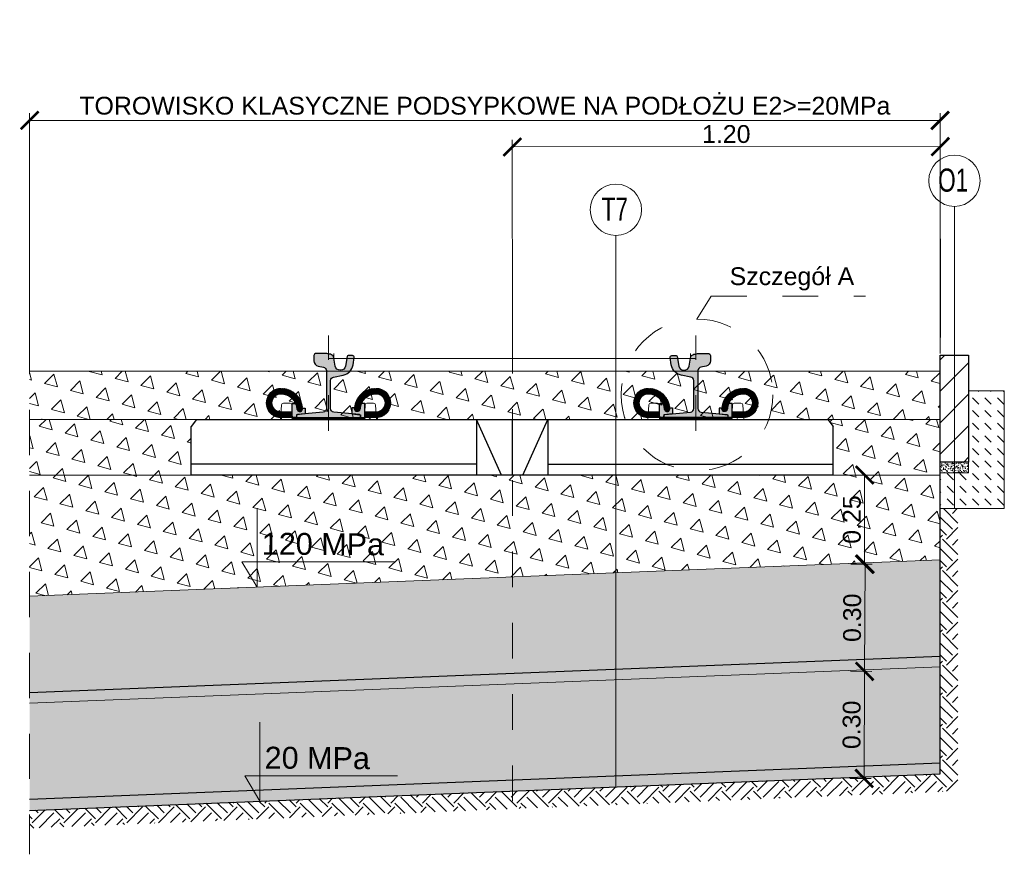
# Model space of a CAD drawing. Header units: feet. Extents: x 211.3 to 241.6, y -209.3 to -192.7.
# Tile 14 of 15: x 235.8 to 238.5, y -201.5 to -199.1. Entities that reach past the tile are written whole.
import ezdxf
from ezdxf.enums import TextEntityAlignment as Align

# ---------------------------------------------------------------- set-up
doc = ezdxf.new("R2010")
doc.units = ezdxf.units.FT
doc.header["$MEASUREMENT"] = 0
doc.header["$PDMODE"] = 34
for name, pattern in [('DASHDOT2', [12.7, 6.35, -3.175, 0, -3.175]), ('DASHED', [19.05, 12.7, -6.350000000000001]), ('DASHED2', [0.375, 0.25, -0.125])]:
    doc.linetypes.add(name, pattern=pattern)
for name, color, linetype, lineweight in [('BETON kresk', 8, 'Continuous', 9), ('Georuszt_typ1', 210, 'FENCELINE2', 30), ('Georuszt_typ3', 242, 'FENCELINE2', 30), ('Geowłóknina', 160, 'Continuous', 30), ('M_PRZERYWANE', 1, 'DASHED', 20), ('Miesz_niezw', 251, 'Continuous', 9), ('Mieszanka_niezw_0_315', 44, 'Continuous', 15), ('Opis', 7, 'Continuous', 15), ('Opis (wydruk czarny)', 7, 'Continuous', 15), ('Osie', 1, 'DASHDOT2', 13), ('oś-szyny', 1, 'DASHDOT2', 0), ('Podkład', 7, 'Continuous', 30), ('Podlew ciągły z poliuretanu', 1, 'Continuous', 9), ('Podsypka cementowo-piaskowa', 251, 'Continuous', 15), ('Podłoże gruntowe', 7, 'Continuous', 13), ('Sb3', 7, 'Continuous', 15), ('sb4', 7, 'Continuous', 15), ('Wymiar', 7, 'Continuous', 15)]:
    doc.layers.add(name, color=color, linetype=linetype, lineweight=lineweight)
for name, color, linetype in [('beton obram', 7, 'Continuous'), ('Podkadka sprężysta', 1, 'Continuous'), ('Szyna', 7, 'Continuous')]:
    doc.layers.add(name, color=color, linetype=linetype)
doc.layers.add('brudnopis', color=50, linetype='Continuous', lineweight=30, plot=False)
doc.styles.add('opis', font='arial.ttf', dxfattribs={"height": 0.05})
doc.styles.add('Opis_1_25', font='arial.ttf', dxfattribs={"height": 0.05})
doc.styles.add('Romans', font='romans.shx', dxfattribs={"width": 0.7})
doc.linetypes.add('FENCELINE2', pattern='A,0.25,-0.1,[132,ltypeshp.shx,S=0.1,R=0,X=-0.1,Y=0],-0.1,1', length=1.45)
doc.dimstyles.new('1_25_DK$0', dxfattribs={"dimtxt": 0.05, "dimasz": 0.05, "dimexe": 0.02, "dimexo": 0.05, "dimgap": 0.01, "dimtad": 1, "dimdec": 3, "dimzin": 3, "dimdsep": 46, "dimtxsty": 'Opis_1_25', "dimblk": 'ARCHTICK', "dimcen": 0.05, "dimclrd": 256, "dimclre": 256, "dimazin": 3, "dimtfac": 1, "dimtdec": 3, "dimtofl": 0, "dimtmove": 0, "dimatfit": 3, "dimldrblk": 'ARCHTICK', "dimfxl": 1, "dimfrac": 2, "dimtolj": 1, "dimtzin": 3, "dimlwd": -1, "dimlwe": -1, "dimarcsym": 0})
pattern_1 = [(105, (14.44328164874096, 0), (-0.07244443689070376, 0.01941142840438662), [0.03750000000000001, -0.03750000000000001]), (165, (14.44328164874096, 0), (-0.05303300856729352, -0.05303300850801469), [0.03750000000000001, -0.03750000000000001]), (45, (14.40705943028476, 0.009705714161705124), (-0.01941142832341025, 0.07244443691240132), [0.03750000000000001, -0.03750000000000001])]
pattern_2 = [(49.99999999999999, (0, 0), (0.07172601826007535, -0.006275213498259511), [0.0075, -0.0825]), (355, (0, 0), (-0.0138751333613, 0.07521921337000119), [0.006, -0.066]), (100.45144446, (0.0059771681, -0.0005229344), (0.0578508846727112, 0.06894399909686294), [0.006374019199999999, -0.07011421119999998]), (46.18420000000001, (0, 0.02), (0.1067241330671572, -0.01655192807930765), [0.01125, -0.12375]), (96.63563549, (0.0088936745, 0.0186206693), (0.09346619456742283, 0.09741186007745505), [0.0095610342, -0.105171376]), (351.1841639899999, (0, 0.02), (0.09346619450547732, 0.09741186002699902), [0.009000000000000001, -0.0990000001]), (21, (0.01, 0.015), (0.05969070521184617, -0.04026188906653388), [0.0075, -0.0825]), (326.0000000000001, (0.01, 0.015), (0.02433153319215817, 0.0725150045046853), [0.006, -0.066]), (71.45144474, (0.0149742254, 0.0116448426), (0.08402223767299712, 0.03225311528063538), [0.006374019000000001, -0.0701142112]), (37.50000000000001, (0, 0), (0.001215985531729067, 0.03328938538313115), [0, -0.0652, 0, -0.067, 0, -0.06625]), (7.499999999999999, (0, 0), (0.02630695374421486, 0.03944117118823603), [0, -0.0382, 0, -0.0637, 0, -0.02525]), (327.5, (-0.0223, 0), (0.0533822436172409, -0.002255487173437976), [0, -0.025, 0, -0.078, 0, -0.1035]), (317.5, (-0.0323, 0), (0.05831861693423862, 0.01001049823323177), [0, -0.0325, 0, -0.0518, 0, -0.0735])]

# ---------------------------------------------------------------- blocks, each defined once
blk = doc.blocks.new('_ArchTick')
at = {"color": 0, "linetype": 'ByBlock', "lineweight": 0, "const_width": 0.15}
blk.add_lwpolyline([(-0.5, -0.5), (0.5, 0.5)], dxfattribs=at)
blk = doc.blocks.new('*D45')
at = {"layer": 'DEFPOINTS', "color": 0, "transparency": 16777216}
for p in [(238.3685717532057, -199.4071467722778), (235.8153175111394, -200.1108375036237), (238.3685717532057, -200.1108375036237)]:
    blk.add_point(p, dxfattribs=at)
at = {"layer": 'Wymiar', "transparency": 16777216}
for p, q in [((235.8153175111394, -200.0608375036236), (235.8153175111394, -199.3871467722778)), ((238.3685717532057, -200.0608375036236), (238.3685717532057, -199.3871467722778)), ((235.8153175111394, -199.4071467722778), (238.3685717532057, -199.4071467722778))]:
    blk.add_line(p, q, dxfattribs=at)
at = {"layer": 'Wymiar', "transparency": 16777216, "xscale": 0.05, "yscale": 0.05, "zscale": 0.05, "rotation": 180}
blk.add_blockref('_ArchTick', (235.8153175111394, -199.4071467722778), dxfattribs=at)
at = {"layer": 'Wymiar', "transparency": 16777216, "xscale": 0.05, "yscale": 0.05, "zscale": 0.05}
blk.add_blockref('_ArchTick', (238.3685717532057, -199.4071467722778), dxfattribs=at)
at = {"layer": 'Wymiar', "color": 0, "transparency": 16777216, "insert": (237.0919446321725, -199.3663657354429), "char_height": 0.05, "attachment_point": 5, "style": 'Opis_1_25'}
blk.add_mtext('\\A1;TOROWISKO KLASYCZNE PODSYPKOWE NA PODŁOŻU E2>=20MPa', dxfattribs=at)
blk = doc.blocks.new('*D46')
at = {"layer": 'DEFPOINTS', "color": 0, "transparency": 16777216}
for p in [(238.3689890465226, -199.4808866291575), (237.1694765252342, -200.0669116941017), (238.3694765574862, -200.0659117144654)]:
    blk.add_point(p, dxfattribs=at)
at = {"layer": 'Wymiar', "transparency": 16777216}
for p, q in [((237.1694348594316, -200.0169117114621), (237.1689723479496, -199.461886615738)), ((238.3694348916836, -200.0159117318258), (238.3689723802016, -199.4608866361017)), ((237.1689890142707, -199.4818866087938), (238.3689890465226, -199.4808866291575))]:
    blk.add_line(p, q, dxfattribs=at)
at = {"layer": 'Wymiar', "transparency": 16777216, "xscale": 0.05, "yscale": 0.05, "zscale": 0.05}
for p, rotation in [((237.1689890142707, -199.4818866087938), 180.0477454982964), ((238.3689890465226, -199.4808866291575), 0.04774549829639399)]:
    blk.add_blockref('_ArchTick', p, dxfattribs=dict(at, rotation=rotation))
at = {"layer": 'Wymiar', "color": 0, "transparency": 16777216, "insert": (237.7689594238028, -199.4458579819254), "char_height": 0.05, "attachment_point": 5, "rotation": 0.047745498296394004, "style": 'Opis_1_25'}
blk.add_mtext('\\A1;1.20', dxfattribs=at)
blk = doc.blocks.new('PS-60R2-SB4-1800')
h = blk.add_hatch(color=251)
edge = h.paths.add_edge_path()
edge.add_arc((-64.85020978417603, 18.20540894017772), 4.499999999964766, 4.328325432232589, 24.187061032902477, ccw=False)
edge.add_arc((-59.5653256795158, 18.60540894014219), 0.8000000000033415, 184.3283254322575, 364.3283254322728)
edge.add_arc((-64.85020978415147, 18.2054089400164), 6.099999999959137, 4.328325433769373, 5.518464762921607)
edge.add_line((-58.77848170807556, 18.79202480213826), (-58.02596563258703, 18.79189964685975))
edge.add_line((-58.02596563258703, 18.79189964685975), (-58.01851709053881, 17.15335696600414))
edge.add_line((-58.01851709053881, 17.15335696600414), (-60.51127112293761, 16.90517299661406))
edge.add_line((-60.51127112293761, 16.90517299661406), (-60.51143550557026, 16.10521954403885))
edge.add_line((-60.51143550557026, 16.10521954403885), (-61.65020978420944, 16.1054089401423))
edge.add_line((-61.65020978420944, 16.1054089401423), (-61.70545377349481, 17.70880618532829))
edge.add_line((-61.70545377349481, 17.70880618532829), (-61.70506451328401, 20.04929525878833))
edge.add_line((-61.70506451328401, 20.04929525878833), (-60.74525279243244, 20.04913562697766))
h = blk.add_hatch(color=251)
edge = h.paths.add_edge_path()
edge.add_arc((-38.14976804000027, 18.20942884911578), 4.499999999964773, 155.8129389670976, 175.6716745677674)
edge.add_arc((-43.43465214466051, 18.60942884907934), 0.8000000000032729, 175.6716745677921, 355.6716745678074, ccw=False)
edge.add_arc((-38.14976804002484, 18.20942884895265), 6.099999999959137, 174.4815352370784, 175.6716745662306, ccw=False)
edge.add_line((-44.22149611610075, 18.7960447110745), (-44.97401219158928, 18.79591955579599))
edge.add_line((-44.97401219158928, 18.79591955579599), (-44.9814607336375, 17.15737687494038))
edge.add_line((-44.9814607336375, 17.15737687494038), (-42.4887067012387, 16.90919290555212))
edge.add_line((-42.4887067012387, 16.90919290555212), (-42.48854231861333, 16.10923945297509))
edge.add_line((-42.48854231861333, 16.10923945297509), (-41.34976803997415, 16.10942884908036))
edge.add_line((-41.34976803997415, 16.10942884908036), (-41.29452405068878, 17.71282609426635))
edge.add_line((-41.29452405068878, 17.71282609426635), (-41.2949133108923, 20.0533151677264))
edge.add_line((-41.2949133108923, 20.0533151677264), (-42.25472503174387, 20.05315553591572))
h = blk.add_hatch(color=251)
edge = h.paths.add_edge_path()
edge.add_arc((38.14985109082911, 18.20942884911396), 4.499999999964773, 4.328325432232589, 24.18706103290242, ccw=False)
edge.add_arc((43.43473519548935, 18.60942884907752), 0.8000000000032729, 184.3283254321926, 364.3283254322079)
edge.add_arc((38.14985109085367, 18.20942884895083), 6.099999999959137, 4.328325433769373, 5.518464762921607)
edge.add_line((44.22157916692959, 18.79604471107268), (44.97409524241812, 18.79591955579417))
edge.add_line((44.97409524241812, 18.79591955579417), (44.98154378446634, 17.15737687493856))
edge.add_line((44.98154378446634, 17.15737687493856), (42.48878975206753, 16.9091929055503))
edge.add_line((42.48878975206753, 16.9091929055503), (42.48862536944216, 16.10923945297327))
edge.add_line((42.48862536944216, 16.10923945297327), (41.34985109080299, 16.10942884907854))
edge.add_line((41.34985109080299, 16.10942884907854), (41.29460710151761, 17.71282609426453))
edge.add_line((41.29460710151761, 17.71282609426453), (41.29499636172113, 20.05331516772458))
edge.add_line((41.29499636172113, 20.05331516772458), (42.25480808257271, 20.0531555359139))
h = blk.add_hatch(color=251)
edge = h.paths.add_edge_path()
edge.add_arc((64.85029283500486, 18.2054089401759), 4.499999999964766, 155.8129389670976, 175.6716745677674)
edge.add_arc((59.56540873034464, 18.60540894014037), 0.8000000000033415, 175.6716745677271, 355.67167456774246, ccw=False)
edge.add_arc((64.85029283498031, 18.20540894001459), 6.099999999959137, 174.4815352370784, 175.6716745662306, ccw=False)
edge.add_line((58.77856475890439, 18.79202480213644), (58.02604868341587, 18.79189964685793))
edge.add_line((58.02604868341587, 18.79189964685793), (58.01860014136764, 17.15335696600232))
edge.add_line((58.01860014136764, 17.15335696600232), (60.51135417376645, 16.90517299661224))
edge.add_line((60.51135417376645, 16.90517299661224), (60.5115185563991, 16.10521954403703))
edge.add_line((60.5115185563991, 16.10521954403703), (61.65029283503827, 16.10540894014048))
edge.add_line((61.65029283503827, 16.10540894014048), (61.70553682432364, 17.70880618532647))
edge.add_line((61.70553682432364, 17.70880618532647), (61.70514756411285, 20.04929525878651))
edge.add_line((61.70514756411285, 20.04929525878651), (60.74533584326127, 20.04913562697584))
at = {"layer": 'Podkadka sprężysta'}
h = blk.add_hatch(dxfattribs=at)
h.set_pattern_fill('ANSI37', color=256, angle=0.009529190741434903, style=0)
h.set_pattern_definition([(45.00952919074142, (-51.49991694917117, 15.60774071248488), (-0.08840304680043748, 0.08837364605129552), []), (135.0095291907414, (-51.49991694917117, 15.60774071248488), (-0.08837364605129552, -0.08840304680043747), [])])
h.paths.add_polyline_path([(-61.63283859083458, 15.60605544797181), (-61.65020978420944, 16.1054089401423), (-41.34976803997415, 16.10942884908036), (-41.36699530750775, 15.60942597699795)])
h = blk.add_hatch(dxfattribs=at)
h.set_pattern_fill('ANSI37', color=256, scale=100, style=0)
h.set_pattern_definition([(134.9904708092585, (51.5, 15.60774071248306), (0.08840304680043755, 0.08837364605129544), []), (44.99047080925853, (51.5, 15.60774071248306), (0.08837364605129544, -0.08840304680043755), [])])
h.paths.add_polyline_path([(61.63292164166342, 15.60605544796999), (61.65029283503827, 16.10540894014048), (41.34985109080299, 16.10942884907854), (41.36707835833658, 15.60942597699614)])
at = {"layer": 'sb4'}
h = blk.add_hatch(dxfattribs=at)
h.set_pattern_fill('ANSI31', color=256, angle=0.009529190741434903, style=0)
h.set_pattern_definition([(134.9904708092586, (-92.79758262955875, -4.70838610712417), (0.08840304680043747, 0.08837364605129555), [])])
edge = h.paths.add_edge_path()
edge.add_line((-61.65020978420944, 16.1054089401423), (-64.85020978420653, 16.1054089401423))
edge.add_arc((-64.8502097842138, 20.20540894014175), 4.099999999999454, 90.00000000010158, 270.00000000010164, ccw=False)
edge.add_arc((-64.85020978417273, 18.20540894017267), 6.099999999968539, 4.328325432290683, 90.00000000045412, ccw=False)
edge.add_arc((-59.5653256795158, 18.60540894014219), 0.8000000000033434, -175.67167456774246, 4.328325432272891, ccw=False)
edge.add_arc((-64.85020978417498, 18.20540894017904), 4.499999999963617, 4.328325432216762, 90.00000000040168)
edge.add_arc((-64.85020978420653, 20.20540894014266), 2.5, 90, 270)
edge.add_line((-64.85020978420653, 17.70540894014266), (-61.70580229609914, 17.70347502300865))
edge.add_line((-61.70580229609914, 17.70347502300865), (-61.65020978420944, 16.1054089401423))
h = blk.add_hatch(dxfattribs=at)
h.set_pattern_fill('ANSI31', color=256, angle=0.009529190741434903, style=0)
h.set_pattern_definition([(45.00952919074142, (-10.20239519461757, -4.704366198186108), (-0.08840304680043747, 0.08837364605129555), [])])
edge = h.paths.add_edge_path()
edge.add_line((-41.34976803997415, 16.10942884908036), (-38.14976803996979, 16.10942884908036))
edge.add_arc((-38.14976803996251, 20.2094288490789), 4.099999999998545, 269.9999999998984, 449.9999999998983)
edge.add_arc((-38.14976804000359, 18.20942884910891), 6.099999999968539, 89.99999999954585, 175.6716745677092)
edge.add_arc((-43.43465214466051, 18.60942884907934), 0.8000000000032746, 175.6716745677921, 355.6716745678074)
edge.add_arc((-38.14976804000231, 18.20942884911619), 4.499999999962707, 89.9999999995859, 175.6716745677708, ccw=False)
edge.add_arc((-38.14976803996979, 20.2094288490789), 2.5, -90, 90, ccw=False)
edge.add_line((-38.14976803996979, 17.7094288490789), (-41.29470646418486, 17.70753173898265))
edge.add_line((-41.29470646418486, 17.70753173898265), (-41.34976803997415, 16.10942884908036))
h = blk.add_hatch(dxfattribs=at)
h.set_pattern_fill('ANSI31', color=256, angle=0.009529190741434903, style=0)
h.set_pattern_definition([(134.9904708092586, (10.2024782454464, -4.704366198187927), (0.08840304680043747, 0.08837364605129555), [])])
edge = h.paths.add_edge_path()
edge.add_line((41.34985109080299, 16.10942884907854), (38.14985109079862, 16.10942884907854))
edge.add_arc((38.14985109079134, 20.20942884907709), 4.099999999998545, 90.00000000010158, 270.00000000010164, ccw=False)
edge.add_arc((38.14985109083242, 18.20942884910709), 6.099999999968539, 4.328325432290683, 90.00000000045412, ccw=False)
edge.add_arc((43.43473519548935, 18.60942884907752), 0.8000000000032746, -175.67167456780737, 4.328325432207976, ccw=False)
edge.add_arc((38.14985109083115, 18.20942884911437), 4.499999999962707, 4.328325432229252, 90.00000000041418)
edge.add_arc((38.14985109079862, 20.20942884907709), 2.5, 90, 270)
edge.add_line((38.14985109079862, 17.70942884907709), (41.29478951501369, 17.70753173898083))
edge.add_line((41.29478951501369, 17.70753173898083), (41.34985109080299, 16.10942884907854))
h = blk.add_hatch(dxfattribs=at)
h.set_pattern_fill('ANSI31', color=256, angle=0.009529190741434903, style=0)
h.set_pattern_definition([(45.00952919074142, (92.79766568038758, -4.708386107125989), (-0.08840304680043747, 0.08837364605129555), [])])
edge = h.paths.add_edge_path()
edge.add_line((61.65029283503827, 16.10540894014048), (64.85029283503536, 16.10540894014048))
edge.add_arc((64.85029283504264, 20.20540894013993), 4.099999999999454, 269.9999999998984, 449.9999999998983)
edge.add_arc((64.85029283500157, 18.20540894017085), 6.099999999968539, 89.9999999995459, 175.6716745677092)
edge.add_arc((59.56540873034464, 18.60540894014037), 0.8000000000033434, 175.6716745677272, 355.6716745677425)
edge.add_arc((64.85029283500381, 18.20540894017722), 4.499999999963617, 89.99999999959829, 175.6716745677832, ccw=False)
edge.add_arc((64.85029283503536, 20.20540894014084), 2.5, -90, 90, ccw=False)
edge.add_line((64.85029283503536, 17.70540894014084), (61.70588534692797, 17.70347502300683))
edge.add_line((61.70588534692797, 17.70347502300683), (61.65029283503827, 16.10540894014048))
at = {"layer": 'Szyna'}
h = blk.add_hatch(color=256, dxfattribs=at)
edge = h.paths.add_edge_path()
edge.add_arc((-54.07513544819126, 32.0297057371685), 1.499999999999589, 180.0000026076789, 258.6900701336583)
edge.add_line((-54.36930958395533, 30.5588347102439), (-52.90401923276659, 30.26577670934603))
edge.add_arc((-53.10013532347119, 29.28519602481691), 0.9999999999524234, 2.595729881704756e-06, 78.69007012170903, ccw=False)
edge.add_line((-52.10013532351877, 29.28519607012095), (-52.10013483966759, 18.64498753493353))
edge.add_arc((-53.10013483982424, 18.64498748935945), 1.000000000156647, -84.2894042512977, 2.611202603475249e-06, ccw=False)
edge.add_line((-53.00063107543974, 17.64995030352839), (-60.22998587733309, 16.92701449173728))
edge.add_arc((-60.20013474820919, 16.62850333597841), 0.3000000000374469, 95.71059571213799, 180.0000025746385)
edge.add_line((-60.50013474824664, 16.62850332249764), (-60.5001347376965, 16.3999995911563))
edge.add_arc((-60.20013473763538, 16.39999960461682), 0.3000000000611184, 180.0000025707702, 270.0000025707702)
edge.add_line((-60.20013472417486, 16.09999960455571), (-42.80013472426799, 16.1000003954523))
edge.add_arc((-42.80013473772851, 16.40000039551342), 0.3000000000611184, 270.0000025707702, 360.0000025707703)
edge.add_line((-42.50013473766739, 16.40000040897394), (-42.50013474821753, 16.62850414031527))
edge.add_arc((-42.80013474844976, 16.62850412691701), 0.3000000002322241, 2.558879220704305e-06, 84.28940942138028)
edge.add_line((-42.77028364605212, 16.92701528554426), (-49.99963851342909, 17.64995044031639))
edge.add_arc((-49.90013483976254, 18.64498763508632), 1.000000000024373, 180.0000026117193, 264.28940947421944, ccw=False)
edge.add_line((-50.90013483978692, 18.64498758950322), (-50.90013519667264, 26.49519612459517))
edge.add_arc((-49.90013519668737, 26.49519617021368), 0.9999999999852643, 101.30993508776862, 180.0000026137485, ccw=False)
edge.add_line((-50.0962513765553, 27.47577683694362), (-47.38879003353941, 28.0172692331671))
edge.add_arc((-48.07519666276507, 31.44930156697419), 3.500000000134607, 281.3099350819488, 350.5376803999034)
edge.add_line((-44.6228179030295, 30.87390526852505), (-44.28216873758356, 32.91780083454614))
edge.add_arc((-44.77536570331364, 33.00000030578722), 0.5000000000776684, 350.5376803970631, 450.000002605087)
edge.add_line((-44.77536572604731, 33.50000030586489), (-45.99262867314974, 33.50000025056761))
edge.add_arc((-45.99262865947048, 33.20000025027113), 0.3000000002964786, 90.00000261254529, 170.5376804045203)
edge.add_line((-46.28854683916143, 33.24931993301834), (-46.7379117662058, 30.55312961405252))
edge.add_arc((-48.09913539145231, 30.78000015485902), 1.380000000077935, 270.0000025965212, 350.5376803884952, ccw=False)
edge.add_line((-48.09913532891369, 29.40000015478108), (-48.25113532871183, 29.40000014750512))
edge.add_arc((-48.2511353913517, 30.78000014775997), 1.380000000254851, 189.4623248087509, 270.00000260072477, ccw=False)
edge.add_line((-49.61235899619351, 30.55312948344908), (-49.98892671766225, 32.81253518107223))
edge.add_arc((-51.27123880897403, 32.59881643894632), 1.300000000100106, 9.462324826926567, 76.81804508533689)
edge.add_arc((-52.79913517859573, 26.07535626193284), 7.999999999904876, 76.81804506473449, 86.81323531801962)
edge.add_arc((-54.02213417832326, 4.109376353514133), 29.99999999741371, 86.81323532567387, 90.3828454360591)
edge.add_arc((-54.16913517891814, 26.10888522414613), 8.000000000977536, 90.38284543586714, 96.93827769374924)
edge.add_arc((-55.07513551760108, 33.55396167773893), 0.500000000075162, 96.93827769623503, 180.000002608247)
edge.add_line((-55.57513551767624, 33.55396165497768), (-55.57513544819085, 32.02970566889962))
h = blk.add_hatch(color=256, dxfattribs=at)
edge = h.paths.add_edge_path()
edge.add_arc((54.0752184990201, 32.02970573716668), 1.499999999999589, 281.30992986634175, 359.99999739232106, ccw=False)
edge.add_line((54.36939263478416, 30.55883471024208), (52.90410228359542, 30.26577670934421))
edge.add_arc((53.10021837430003, 29.28519602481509), 0.9999999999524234, 101.3099298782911, 179.99999740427)
edge.add_line((52.10021837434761, 29.28519607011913), (52.10021789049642, 18.64498753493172))
edge.add_arc((53.10021789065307, 18.64498748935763), 1.000000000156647, 179.9999973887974, 264.2894042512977)
edge.add_line((53.00071412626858, 17.64995030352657), (60.23006892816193, 16.92701449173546))
edge.add_arc((60.20021779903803, 16.62850333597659), 0.3000000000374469, -2.574638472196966e-06, 84.289404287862, ccw=False)
edge.add_line((60.50021779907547, 16.62850332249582), (60.50021778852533, 16.39999959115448))
edge.add_arc((60.20021778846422, 16.399999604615), 0.3000000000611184, 269.9999974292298, 359.9999974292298, ccw=False)
edge.add_line((60.20021777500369, 16.09999960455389), (42.80021777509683, 16.10000039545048))
edge.add_arc((42.80021778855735, 16.4000003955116), 0.3000000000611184, 179.9999974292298, 269.9999974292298, ccw=False)
edge.add_line((42.50021778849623, 16.40000040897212), (42.50021779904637, 16.62850414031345))
edge.add_arc((42.80021779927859, 16.62850412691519), 0.3000000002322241, 95.71059057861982, 179.9999974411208, ccw=False)
edge.add_line((42.77036669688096, 16.92701528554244), (49.99972156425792, 17.64995044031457))
edge.add_arc((49.90021789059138, 18.6449876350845), 1.000000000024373, 275.7105905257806, 359.9999973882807)
edge.add_line((50.90021789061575, 18.6449875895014), (50.90021824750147, 26.49519612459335))
edge.add_arc((49.90021824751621, 26.49519617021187), 0.9999999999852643, 359.9999973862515, 438.6900649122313)
edge.add_line((50.09633442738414, 27.4757768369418), (47.38887308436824, 28.01726923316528))
edge.add_arc((48.0752797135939, 31.44930156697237), 3.500000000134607, 189.4623196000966, 258.69006491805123, ccw=False)
edge.add_line((44.62290095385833, 30.87390526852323), (44.2822517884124, 32.91780083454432))
edge.add_arc((44.77544875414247, 33.0000003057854), 0.5000000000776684, 89.99999739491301, 189.4623196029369, ccw=False)
edge.add_line((44.77544877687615, 33.50000030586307), (45.99271172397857, 33.50000025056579))
edge.add_arc((45.99271171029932, 33.20000025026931), 0.3000000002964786, 9.462319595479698, 89.99999738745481, ccw=False)
edge.add_line((46.28862988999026, 33.24931993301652), (46.73799481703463, 30.5531296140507))
edge.add_arc((48.09921844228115, 30.7800001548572), 1.380000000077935, 189.4623196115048, 269.9999974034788)
edge.add_line((48.09921837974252, 29.40000015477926), (48.25121837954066, 29.40000014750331))
edge.add_arc((48.25121844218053, 30.78000014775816), 1.380000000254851, 269.9999973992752, 350.5376751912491)
edge.add_line((49.61244204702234, 30.55312948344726), (49.98900976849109, 32.81253518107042))
edge.add_arc((51.27132185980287, 32.5988164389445), 1.300000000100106, 103.1819549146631, 170.5376751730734, ccw=False)
edge.add_arc((52.79921822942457, 26.07535626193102), 7.999999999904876, 93.18676468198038, 103.18195493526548, ccw=False)
edge.add_arc((54.02221722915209, 4.109376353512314), 29.99999999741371, 89.61715456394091, 93.18676467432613, ccw=False)
edge.add_arc((54.16921822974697, 26.10888522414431), 8.000000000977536, 83.06172230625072, 89.61715456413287, ccw=False)
edge.add_arc((55.07521856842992, 33.55396167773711), 0.500000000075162, -2.6082469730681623e-06, 83.06172230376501, ccw=False)
edge.add_line((55.57521856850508, 33.55396165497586), (55.57521849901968, 32.0297056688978))
for p, q in [((-60.51162242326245, 16.90321591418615), (-60.51145789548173, 16.10624195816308)), ((-42.4887067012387, 16.90919290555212), (-42.48854231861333, 16.10923945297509)), ((42.48878975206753, 16.9091929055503), (42.48862536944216, 16.10923945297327)), ((60.51170547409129, 16.90321591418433), (60.51154094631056, 16.10624195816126)), ((-61.63283859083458, 15.60605544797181), (-64.95012177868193, 15.60550373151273))]:
    blk.add_line(p, q)
for points in [[(-60.74525279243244, 20.04913562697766, -0.08686759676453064), (-60.36304403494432, 18.54503158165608, 1.000000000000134), (-58.76760732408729, 18.66578629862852, 0.005193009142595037), (-58.77848170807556, 18.79202480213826), (-58.02596563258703, 18.79189964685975), (-58.01851709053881, 17.15335696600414), (-60.51127112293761, 16.90517299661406), (-60.51143550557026, 16.10521954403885), (-61.65020978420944, 16.1054089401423), (-61.70545377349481, 17.70880618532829), (-61.70506451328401, 20.04929525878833)], [(-42.25472503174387, 20.05315553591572, 0.08686759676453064), (-42.63693378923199, 18.54905149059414, -1.000000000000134), (-44.23237050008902, 18.66980620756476, -0.005193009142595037), (-44.22149611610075, 18.7960447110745), (-44.97401219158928, 18.79591955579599), (-44.9814607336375, 17.15737687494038), (-42.4887067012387, 16.90919290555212), (-42.48854231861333, 16.10923945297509), (-41.34976803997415, 16.10942884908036), (-41.29452405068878, 17.71282609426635), (-41.2949133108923, 20.0533151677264)], [(42.25480808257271, 20.0531555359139, -0.08686759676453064), (42.63701684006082, 18.54905149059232, 1.000000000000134), (44.23245355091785, 18.66980620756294, 0.005193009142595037), (44.22157916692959, 18.79604471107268), (44.97409524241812, 18.79591955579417), (44.98154378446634, 17.15737687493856), (42.48878975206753, 16.9091929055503), (42.48862536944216, 16.10923945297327), (41.34985109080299, 16.10942884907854), (41.29460710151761, 17.71282609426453), (41.29499636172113, 20.05331516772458)], [(60.74533584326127, 20.04913562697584, 0.08686759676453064), (60.36312708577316, 18.54503158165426, -1.000000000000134), (58.76769037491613, 18.6657862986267, -0.005193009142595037), (58.77856475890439, 18.79202480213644), (58.02604868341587, 18.79189964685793), (58.01860014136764, 17.15335696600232), (60.51135417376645, 16.90517299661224), (60.5115185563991, 16.10521954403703), (61.65029283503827, 16.10540894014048), (61.70553682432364, 17.70880618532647), (61.70514756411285, 20.04929525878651)]]:
    blk.add_lwpolyline(points, format="xyb", close=True)
at = {"layer": 'brudnopis', "lineweight": 0, "ltscale": 5}
for p, q in [((-49.97017078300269, 32.69999960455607), (-49.97017078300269, 34.10870663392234)), ((49.97025383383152, 32.69999960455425), (49.97025383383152, 34.10870663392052)), ((-51.50000000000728, 32.69999960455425), (51.50008305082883, 32.69999960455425))]:
    blk.add_line(p, q, dxfattribs=at)
at = {"layer": 'oś-szyny', "ltscale": 0.002}
for p, q in [((-51.5, 12.34887240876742), (-51.5, 39.15927775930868)), ((51.50008305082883, 12.3488724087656), (51.50008305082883, 39.15927775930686))]:
    blk.add_line(p, q, dxfattribs=at)
at = {"layer": 'Podkadka sprężysta'}
for points in [[(-61.63283859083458, 15.60605544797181), (-61.65020978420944, 16.1054089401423), (-41.34976803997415, 16.10942884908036), (-41.36699530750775, 15.60942597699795)], [(61.63292164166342, 15.60605544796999), (61.65029283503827, 16.10540894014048), (41.34985109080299, 16.10942884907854), (41.36707835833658, 15.60942597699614)]]:
    blk.add_lwpolyline(points, close=True, dxfattribs=at)
at = {"layer": 'Podkład', "ltscale": 5}
for p, q in [((-88.5, 15.60000000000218), (-90, 13.60000000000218)), ((88.50000000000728, 15.60000000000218), (-88.49999999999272, 15.60000000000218)), ((-10, 15.60000000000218), (-10, 1.818989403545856e-12)), ((-3, 1.818989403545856e-12), (-10, 15.60000000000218)), ((0, 15.60000000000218), (0, 1.818989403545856e-12)), ((0, 15.60000000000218), (0, 1.818989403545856e-12)), ((3, 1.818989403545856e-12), (10, 15.60000000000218)), ((10, 15.60000000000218), (10, 1.818989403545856e-12)), ((88.5, 15.60000000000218), (90, 13.60000000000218)), ((-90, 1.818989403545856e-12), (-90, 13.60000000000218)), ((90, 1.818989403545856e-12), (90, 13.60000000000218)), ((-10, 3.000000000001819), (-90, 3.000000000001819)), ((10, 3.000000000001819), (89.99999999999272, 3.000000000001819)), ((-89.99999999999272, 0), (89.99999999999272, 1.818989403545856e-12))]:
    blk.add_line(p, q, dxfattribs=at)
at = {"layer": 'Sb3'}
for points in [[(-61.63283859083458, 15.60605544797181), (-61.77465327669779, 19.6826699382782, 0.4041133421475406), (-62.27443416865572, 20.1652867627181), (-64.16259709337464, 20.16497273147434, 0.3936855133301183), (-64.6612744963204, 19.70015658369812), (-64.95012177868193, 15.60550373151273)], [(61.63292164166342, 15.60605544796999), (61.77473632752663, 19.68266993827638, -0.4041133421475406), (62.27451721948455, 20.16528676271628), (64.16268014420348, 20.16497273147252, -0.3936855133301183), (64.66135754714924, 19.7001565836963), (64.95020482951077, 15.60550373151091)]]:
    blk.add_lwpolyline(points, format="xyb", close=True, dxfattribs=at)
for points in [[(-41.36699530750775, 15.60942597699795), (-41.22653663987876, 19.68608741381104, -0.4041133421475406), (-40.72691630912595, 20.16887045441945), (-38.8387533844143, 20.16918448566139, -0.3936855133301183), (-38.33992139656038, 19.70453423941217), (-38.04971211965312, 15.60997769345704), (-41.36699530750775, 15.60942597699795)], [(41.36707835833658, 15.60942597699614), (41.22661969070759, 19.68608741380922, 0.4041133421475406), (40.72699935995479, 20.16887045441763), (38.83883643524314, 20.16918448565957, 0.3936855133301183), (38.34000444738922, 19.70453423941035), (38.04979517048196, 15.60997769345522), (41.36707835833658, 15.60942597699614)]]:
    blk.add_lwpolyline(points, format="xyb", dxfattribs=at)
at = {"layer": 'sb4'}
for points in [[(-61.65020978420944, 16.1054089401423), (-64.85020978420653, 16.1054089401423, -1), (-64.85020978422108, 24.30540894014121, -0.3922565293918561), (-58.76760732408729, 18.66578629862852, -1.000000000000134), (-60.36304403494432, 18.54503158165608, 0.3922565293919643), (-64.85020978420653, 22.70540894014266, 0.9999999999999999), (-64.85020978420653, 17.70540894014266), (-61.70580229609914, 17.70347502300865)], [(-41.34976803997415, 16.10942884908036), (-38.14976803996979, 16.10942884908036, 1), (-38.14976803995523, 24.30942884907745, 0.3922565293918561), (-44.23237050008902, 18.66980620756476, 1.000000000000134), (-42.63693378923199, 18.54905149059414, -0.3922565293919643), (-38.14976803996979, 22.7094288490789, -0.9999999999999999), (-38.14976803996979, 17.7094288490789), (-41.29470646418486, 17.70753173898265)], [(41.34985109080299, 16.10942884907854), (38.14985109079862, 16.10942884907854, -1), (38.14985109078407, 24.30942884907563, -0.3922565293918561), (44.23245355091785, 18.66980620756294, -1.000000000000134), (42.63701684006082, 18.54905149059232, 0.3922565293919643), (38.14985109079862, 22.70942884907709, 0.9999999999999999), (38.14985109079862, 17.70942884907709), (41.29478951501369, 17.70753173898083)], [(61.65029283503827, 16.10540894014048), (64.85029283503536, 16.10540894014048, 1), (64.85029283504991, 24.30540894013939, 0.3922565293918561), (58.76769037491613, 18.6657862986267, 1.000000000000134), (60.36312708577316, 18.54503158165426, -0.3922565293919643), (64.85029283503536, 22.70540894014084, -0.9999999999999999), (64.85029283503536, 17.70540894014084), (61.70588534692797, 17.70347502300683)]]:
    blk.add_lwpolyline(points, format="xyb", close=True, dxfattribs=at)
for points in [[(-61.70527135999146, 17.70351183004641), (-61.65020978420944, 16.1054089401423)], [(-41.29470646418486, 17.70753173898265), (-41.34976803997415, 16.10942884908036)]]:
    blk.add_lwpolyline(points, dxfattribs=at)
at = {"layer": 'Szyna'}
for points in [[(-55.57513544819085, 32.02970566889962, 0.3575107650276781), (-54.36930958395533, 30.5588347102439), (-52.90401923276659, 30.26577670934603, -0.3575107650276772), (-52.10013532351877, 29.28519607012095), (-52.10013483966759, 18.64498753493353, -0.3853135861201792), (-53.00063107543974, 17.64995030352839), (-60.22998587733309, 16.92701449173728, 0.3853135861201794), (-60.50013474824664, 16.62850332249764), (-60.5001347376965, 16.3999995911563, 0.414213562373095), (-60.20013472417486, 16.09999960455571), (-42.80013472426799, 16.1000003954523, 0.414213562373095), (-42.50013473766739, 16.40000040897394), (-42.50013474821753, 16.62850414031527, 0.3853135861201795), (-42.77028364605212, 16.92701528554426), (-49.99963851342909, 17.64995044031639, -0.385313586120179), (-50.90013483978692, 18.64498758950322), (-50.90013519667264, 26.49519612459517, -0.357510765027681), (-50.0962513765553, 27.47577683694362), (-47.38879003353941, 28.0172692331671, 0.3115981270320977), (-44.6228179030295, 30.87390526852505), (-44.28216873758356, 32.91780083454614, 0.4634545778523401), (-44.77536572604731, 33.50000030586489), (-45.99262867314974, 33.50000025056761, 0.3666293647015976), (-46.28854683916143, 33.24931993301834), (-46.7379117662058, 30.55312961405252, -0.3666293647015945), (-48.09913532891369, 29.40000015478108), (-48.25113532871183, 29.40000014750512, -0.3666293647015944), (-49.61235899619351, 30.55312948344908), (-49.98892671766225, 32.81253518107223), (-49.98892671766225, 32.81253518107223, 0.3026593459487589), (-50.97478130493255, 33.86456244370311, 0.04363991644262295), (-52.35440826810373, 34.06298532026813, 0.01557662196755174), (-54.22259008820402, 34.10870663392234), (-54.22259008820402, 34.10870663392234, 0.02861127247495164), (-55.13553554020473, 34.05030010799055, 0.3791741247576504), (-55.57513551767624, 33.55396165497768)], [(55.57521849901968, 32.0297056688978, -0.3575107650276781), (54.36939263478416, 30.55883471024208), (52.90410228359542, 30.26577670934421, 0.3575107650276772), (52.10021837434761, 29.28519607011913), (52.10021789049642, 18.64498753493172, 0.3853135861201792), (53.00071412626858, 17.64995030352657), (60.23006892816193, 16.92701449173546, -0.3853135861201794), (60.50021779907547, 16.62850332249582), (60.50021778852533, 16.39999959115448, -0.414213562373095), (60.20021777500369, 16.09999960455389), (42.80021777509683, 16.10000039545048, -0.414213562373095), (42.50021778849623, 16.40000040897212), (42.50021779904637, 16.62850414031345, -0.3853135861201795), (42.77036669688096, 16.92701528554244), (49.99972156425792, 17.64995044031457, 0.385313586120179), (50.90021789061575, 18.6449875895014), (50.90021824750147, 26.49519612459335, 0.357510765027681), (50.09633442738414, 27.4757768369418), (47.38887308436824, 28.01726923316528, -0.3115981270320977), (44.62290095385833, 30.87390526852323), (44.2822517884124, 32.91780083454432, -0.4634545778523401), (44.77544877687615, 33.50000030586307), (45.99271172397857, 33.50000025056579, -0.3666293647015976), (46.28862988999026, 33.24931993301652), (46.73799481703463, 30.5531296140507, 0.3666293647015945), (48.09921837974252, 29.40000015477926), (48.25121837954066, 29.40000014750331, 0.3666293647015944), (49.61244204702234, 30.55312948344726), (49.98900976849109, 32.81253518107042), (49.98900976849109, 32.81253518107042, -0.3026593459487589), (50.97486435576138, 33.86456244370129, -0.04363991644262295), (52.35449131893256, 34.06298532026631, -0.01557662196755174), (54.22267313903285, 34.10870663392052), (54.22267313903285, 34.10870663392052, -0.02861127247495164), (55.13561859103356, 34.05030010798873, -0.3791741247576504), (55.57521856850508, 33.55396165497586)]]:
    blk.add_lwpolyline(points, format="xyb", close=True, dxfattribs=at)
blk = doc.blocks.new('*D47')
at = {"layer": 'DEFPOINTS', "color": 0, "transparency": 16777216}
for p in [(238.0685721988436, -200.4019116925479), (238.0685721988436, -200.6519116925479), (238.1567667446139, -200.6519116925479)]:
    blk.add_point(p, dxfattribs=at)
at = {"layer": 'Wymiar', "transparency": 16777216}
for p, q in [((238.1185721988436, -200.4019116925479), (238.1767667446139, -200.4019116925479)), ((238.1567667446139, -200.4019116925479), (238.1567667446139, -200.6519116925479)), ((238.1185721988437, -200.6519116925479), (238.1767667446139, -200.6519116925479))]:
    blk.add_line(p, q, dxfattribs=at)
at = {"layer": 'Wymiar', "transparency": 16777216, "xscale": 0.05, "yscale": 0.05, "zscale": 0.05}
for p, rotation in [((238.1567667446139, -200.4019116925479), 90), ((238.1567667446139, -200.6519116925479), 270)]:
    blk.add_blockref('_ArchTick', p, dxfattribs=dict(at, rotation=rotation))
at = {"layer": 'Wymiar', "color": 0, "transparency": 16777216, "insert": (238.1212380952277, -200.5269116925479), "char_height": 0.05, "attachment_point": 5, "rotation": 90, "style": 'Opis_1_25'}
blk.add_mtext('\\A1;0.25', dxfattribs=at)
blk = doc.blocks.new('*D52')
at = {"layer": 'DEFPOINTS', "color": 0, "transparency": 16777216}
for p in [(238.0685721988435, -200.6519116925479), (238.0671501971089, -200.9522084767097), (238.1569330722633, -200.9526336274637)]:
    blk.add_point(p, dxfattribs=at)
at = {"layer": 'Wymiar', "transparency": 16777216}
for p, q in [((238.1185716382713, -200.6521484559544), (238.1783548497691, -200.6524315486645)), ((238.1583550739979, -200.6523368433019), (238.1569330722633, -200.9526336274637)), ((238.1171496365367, -200.9524452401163), (238.1769328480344, -200.9527283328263))]:
    blk.add_line(p, q, dxfattribs=at)
at = {"layer": 'Wymiar', "transparency": 16777216, "xscale": 0.05, "yscale": 0.05, "zscale": 0.05}
for p, rotation in [((238.1583550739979, -200.6523368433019), 89.7286881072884), ((238.1569330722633, -200.9526336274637), 269.7286881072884)]:
    blk.add_blockref('_ArchTick', p, dxfattribs=dict(at, rotation=rotation))
at = {"layer": 'Wymiar', "color": 0, "transparency": 16777216, "insert": (238.1220987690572, -200.8023169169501), "char_height": 0.05, "attachment_point": 5, "rotation": 89.72868810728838, "style": 'Opis_1_25'}
blk.add_mtext('\\A1;0.30', dxfattribs=at)
blk = doc.blocks.new('*D53')
at = {"layer": 'DEFPOINTS', "color": 0, "transparency": 16777216}
for p in [(238.0671501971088, -200.9522084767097), (238.0657281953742, -201.2525052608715), (238.1555110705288, -201.2529304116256)]:
    blk.add_point(p, dxfattribs=at)
at = {"layer": 'Wymiar', "transparency": 16777216}
for p, q in [((238.1171496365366, -200.9524452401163), (238.1769328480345, -200.9527283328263)), ((238.1569330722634, -200.9526336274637), (238.1555110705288, -201.2529304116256)), ((238.1157276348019, -201.2527420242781), (238.1755108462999, -201.2530251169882))]:
    blk.add_line(p, q, dxfattribs=at)
at = {"layer": 'Wymiar', "transparency": 16777216, "xscale": 0.05, "yscale": 0.05, "zscale": 0.05}
for p, rotation in [((238.1569330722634, -200.9526336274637), 89.7286881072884), ((238.1555110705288, -201.2529304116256), 269.7286881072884)]:
    blk.add_blockref('_ArchTick', p, dxfattribs=dict(at, rotation=rotation))
at = {"layer": 'Wymiar', "color": 0, "transparency": 16777216, "insert": (238.1206767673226, -201.1026137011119), "char_height": 0.05, "attachment_point": 5, "rotation": 89.72868810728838, "style": 'Opis_1_25'}
blk.add_mtext('\\A1;0.30', dxfattribs=at)

msp = doc.modelspace()

# ---------------------------------------------------------------- hatches: boundary and pattern name
at = {"layer": 'BETON kresk'}
h = msp.add_hatch(dxfattribs=at)
h.set_pattern_fill('ANSI31', color=256, scale=0.5)
h.set_pattern_definition([(45, (-6.512953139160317, -90.96495820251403), (-0.04419417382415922, 0.04419417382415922), [])])
h.paths.add_polyline_path([(238.3685717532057, -200.3659117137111), (238.4485717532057, -200.3659117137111), (238.4485717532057, -200.0659117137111), (238.3685717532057, -200.0659117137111)])
at = {"layer": 'Miesz_niezw'}
h = msp.add_hatch(dxfattribs=at)
h.set_pattern_fill('TRIANG', color=256, scale=0.2, angle=45)
h.set_pattern_definition([(105, (24.44237684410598, 0), (-0.07244443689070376, 0.01941142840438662), [0.03750000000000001, -0.03750000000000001]), (165, (24.44237684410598, 0), (-0.05303300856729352, -0.05303300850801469), [0.03750000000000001, -0.03750000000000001]), (45, (24.40615462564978, 0.009705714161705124), (-0.01941142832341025, 0.07244443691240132), [0.03750000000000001, -0.03750000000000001])])
h.paths.add_polyline_path([(238.3685717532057, -200.1108375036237), (235.8153175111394, -200.1108375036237), (235.8153206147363, -200.2459224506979), (236.2835721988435, -200.2459116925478), (238.3685717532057, -200.2459224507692)])
h = msp.add_hatch(dxfattribs=at)
h.set_pattern_fill('TRIANG', color=256, scale=0.2, angle=45)
h.set_pattern_definition(pattern_1)
h.paths.add_polyline_path([(235.8153175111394, -200.2459332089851), (235.8153175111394, -200.4019116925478), (236.2685721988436, -200.4019116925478), (236.2685721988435, -200.2659116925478), (236.2835721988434, -200.2459116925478)])
h = msp.add_hatch(dxfattribs=at)
h.set_pattern_fill('TRIANG', color=256, scale=0.2, angle=45)
h.set_pattern_definition(pattern_1)
h.paths.add_polyline_path([(238.0535721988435, -200.2459116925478), (238.0685721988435, -200.2659116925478), (238.0685721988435, -200.4019116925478), (238.3685717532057, -200.4019116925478), (238.3685717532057, -200.2459858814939)])
h = msp.add_hatch(dxfattribs=at)
h.set_pattern_fill('TRIANG', color=256, scale=0.2, angle=45)
h.set_pattern_definition(pattern_1)
h.paths.add_polyline_path([(235.8153175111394, -200.4019116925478), (235.8153175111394, -200.7420418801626), (238.3685717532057, -200.6399117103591), (238.3685717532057, -200.4019116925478)])
at = {"layer": 'Mieszanka_niezw_0_315', "ltscale": 10}
h = msp.add_hatch(dxfattribs=at)
h.set_pattern_fill('AR-CONC', color=256, scale=0.01, style=0)
h.set_pattern_definition(pattern_2)
h.paths.add_polyline_path([(235.8153175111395, -200.7420418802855), (235.8153175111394, -201.0422817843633), (238.3685717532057, -200.940151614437), (238.3685717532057, -200.6399117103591)])
h = msp.add_hatch(dxfattribs=at)
h.set_pattern_fill('AR-CONC', color=256, scale=0.01, style=0)
h.set_pattern_definition(pattern_2)
h.paths.add_polyline_path([(235.8153175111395, -201.0422817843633), (235.8153175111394, -201.3425216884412), (238.3685717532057, -201.2403915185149), (238.3685717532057, -200.940151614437)])
at = {"layer": 'Opis'}
h = msp.add_hatch(dxfattribs=at)
h.set_pattern_fill('DASH', color=256, scale=0.2, angle=135)
h.set_pattern_definition([(135, (-63.74074830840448, -3.132862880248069), (-0.03535533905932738, 3.469446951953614e-18), [0.025, -0.025])])
h.paths.add_polyline_path([(238.3685717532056, -200.4959117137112), (238.5485717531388, -200.4959117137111), (238.5485717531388, -200.1659115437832), (238.4485710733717, -200.165911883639), (238.4485717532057, -200.3959117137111), (238.3685717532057, -200.3959117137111)])
at = {"layer": 'Podsypka cementowo-piaskowa', "lineweight": 5}
h = msp.add_hatch(dxfattribs=at)
h.set_pattern_fill('AR-SAND', color=256, scale=0.005, style=0)
h.set_pattern_definition([(37.50000000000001, (14.44328164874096, 0.09999999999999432), (-0.0003149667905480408, 0.009634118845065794), [0, -0.0076, 0, -0.0085, 0, -0.008125]), (7.499999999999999, (14.44328164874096, 0.09999999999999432), (0.008848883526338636, 0.0141107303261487), [0, -0.004099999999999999, 0, -0.006850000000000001, 0, -0.002625]), (327.5, (14.43713164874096, 0.09999999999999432), (0.01557070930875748, 2.829526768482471e-05), [0, -0.0025, 0, -0.009000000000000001, 0, -0.01175]), (317.5, (14.43713164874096, 0.09999999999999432), (0.01503063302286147, 0.004388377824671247), [0, -0.00125, 0, -0.0059, 0, -0.006750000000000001])])
h.paths.add_polyline_path([(238.4485717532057, -200.3659117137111), (238.4485717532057, -200.3959117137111), (238.3685717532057, -200.3959117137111), (238.3685717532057, -200.3659117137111)])
at = {"layer": 'Podłoże gruntowe'}
h = msp.add_hatch(dxfattribs=at)
h.set_pattern_fill('EARTH', color=256, scale=0.25, angle=45, style=0)
h.set_pattern_definition([(45, (14.44328164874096, -0.1501199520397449), (0, 0.08838834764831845), [0.0625, -0.0625]), (45, (14.4267088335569, -0.1335471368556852), (0, 0.08838834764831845), [0.0625, -0.0625]), (45, (14.41013601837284, -0.1169743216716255), (0, 0.08838834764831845), [0.0625, -0.0625]), (135, (14.41013601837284, -0.1059257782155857), (-0.08838834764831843, 6.938893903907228e-18), [0.0625, -0.0625]), (135, (14.4267088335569, -0.089352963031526), (-0.08838834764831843, 6.938893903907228e-18), [0.0625, -0.0625]), (135, (14.44328164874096, -0.07278014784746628), (-0.08838834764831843, 6.938893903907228e-18), [0.0625, -0.0625])])
h.paths.add_polyline_path([(235.8153175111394, -201.3425216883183), (235.8153175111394, -201.3925616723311), (238.4185717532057, -201.2884315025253), (238.4185717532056, -200.4959117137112), (238.3685717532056, -200.4959117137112), (238.3685717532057, -201.2403915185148)])

# ---------------------------------------------------------------- linework, layer by layer
at = {"layer": 'beton obram'}
msp.add_lwpolyline([(238.3685717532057, -200.0659117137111), (238.4485717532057, -200.0659117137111), (238.4485717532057, -200.3659117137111), (238.3685717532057, -200.3659117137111)], close=True, dxfattribs=at)
at = {"layer": 'Georuszt_typ1', "ltscale": 0.2}
msp.add_lwpolyline([(235.8153175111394, -201.012257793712), (238.3685717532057, -200.9101276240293)], dxfattribs=at)
at = {"layer": 'Georuszt_typ3', "ltscale": 0.2}
msp.add_lwpolyline([(238.3685717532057, -201.2103675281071), (235.8153175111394, -201.3124976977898)], dxfattribs=at)
at = {"layer": 'Geowłóknina', "ltscale": 5}
msp.add_lwpolyline([(235.8153175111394, -201.3425216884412), (238.3685717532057, -201.2403915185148), (238.3685717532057, -200.1108375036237)], dxfattribs=at)
at = {"layer": 'M_PRZERYWANE', "color": 0, "ltscale": 0.01}
msp.add_line((235.8153175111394, -199.9924479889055), (235.8153175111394, -201.4658361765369), dxfattribs=at)
at = {"layer": 'Miesz_niezw'}
for p, q in [((235.8153175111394, -200.2459224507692), (236.2835721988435, -200.2459116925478)), ((238.0535721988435, -200.2459116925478), (238.3685717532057, -200.2459116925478)), ((235.8153175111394, -200.4019858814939), (236.2685721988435, -200.4019858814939)), ((238.0685721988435, -200.4019116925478), (238.3685717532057, -200.4019116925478)), ((235.8153175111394, -200.7420418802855), (238.3685717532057, -200.6399117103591)), ((235.8153175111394, -201.0422817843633), (238.3685717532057, -200.940151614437)), ((235.8153175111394, -201.3425216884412), (238.3685717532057, -201.2403915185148))]:
    msp.add_line(p, q, dxfattribs=at)
for points in [[(238.3685717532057, -200.1108375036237), (235.8153175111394, -200.1108375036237)], [(238.3685717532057, -200.5828745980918), (238.3685717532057, -200.8054746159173)]]:
    msp.add_lwpolyline(points, dxfattribs=at)
at = {"layer": 'Opis', "color": 1, "linetype": 'DASHED2', "ltscale": 0.2}
msp.add_lwpolyline([(237.6864661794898, -199.9644823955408), (237.7261891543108, -199.900213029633), (238.1597803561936, -199.900213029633)], dxfattribs=at)
at = {"layer": 'Opis'}
msp.add_lwpolyline([(238.3685717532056, -200.4959117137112), (238.5485717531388, -200.4959117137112), (238.5485717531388, -200.1659115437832), (238.4485710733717, -200.165911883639), (238.4485717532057, -200.3959117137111), (238.3685717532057, -200.3959117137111)], close=True, dxfattribs=at)
for points in [[(236.4534150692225, -200.494577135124), (236.4534150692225, -200.7165179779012), (236.4106804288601, -200.6451340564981), (236.8393336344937, -200.6451340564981)], [(236.461408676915, -201.0947371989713), (236.461408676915, -201.3166780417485), (236.4186740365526, -201.2452941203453), (236.8473272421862, -201.2452941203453)]]:
    msp.add_lwpolyline(points, dxfattribs=at)
at = {"layer": 'Opis', "color": 1, "linetype": 'DASHED2', "ltscale": 0.2}
msp.add_circle((237.6869046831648, -200.1770563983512), 0.2125744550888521, dxfattribs=at)
at = {"layer": 'Opis (wydruk czarny)'}
for points in [[(238.4085717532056, -200.4959117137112), (238.4085717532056, -199.6484066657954)], [(237.4595832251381, -201.2767510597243), (237.4595832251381, -199.7298553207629)]]:
    msp.add_lwpolyline(points, dxfattribs=at)
for centre in [(238.4085717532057, -199.5764066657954), (237.4595832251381, -199.6578553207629)]:
    msp.add_circle(centre, 0.07200000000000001, dxfattribs=at)
at = {"layer": 'Osie', "ltscale": 0.01}
msp.add_lwpolyline([(237.1694765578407, -201.3168580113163), (237.1694765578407, -199.9037545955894)], dxfattribs=at)
at = {"layer": 'Podlew ciągły z poliuretanu'}
for p, q in [((236.6951304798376, -200.1217389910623), (236.6953116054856, -200.1226446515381)), ((237.6420130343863, -200.1217390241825), (237.6418319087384, -200.1226446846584))]:
    msp.add_line(p, q, dxfattribs=at)
at = {"layer": 'Podsypka cementowo-piaskowa', "lineweight": 5}
msp.add_lwpolyline([(238.4485717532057, -200.3659117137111), (238.4485717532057, -200.3959117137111), (238.3685717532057, -200.3959117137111), (238.3685717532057, -200.3659117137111)], close=True, dxfattribs=at)

# ---------------------------------------------------------------- block references
at = {"xscale": -0.01, "yscale": 0.01, "zscale": 0.01}
msp.add_blockref('PS-60R2-SB4-1800', (237.1685721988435, -200.4019116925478), dxfattribs=at)

# ---------------------------------------------------------------- texts
at = {"layer": 'Opis', "style": 'Opis_1_25'}
msp.add_text('Szczegół A', height=0.05, dxfattribs=at).set_placement((237.7783743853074, -199.8192720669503), align=Align.TOP_LEFT)
at = {"layer": 'Opis', "style": 'opis'}
for s, p in [('120 MPa', (236.4664426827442, -200.6251098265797)), ('20 MPa', (236.4744362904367, -201.225269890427))]:
    msp.add_text(s, height=0.06129999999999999, rotation=359.6562194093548, dxfattribs=at).set_placement(p)
at = {"layer": 'Opis (wydruk czarny)', "char_height": 0.06479999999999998, "width": 0.1407575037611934, "attachment_point": 1, "style": 'Romans'}
for s, insert in [('\\pxqc;{\\fArial|b0|i0|c238|p34;O1}', (238.3348689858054, -199.5423793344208)), ('\\pxqc;{\\fArial|b0|i0|c238|p34;T7}', (237.3858804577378, -199.6238279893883))]:
    msp.add_mtext(s, dxfattribs=dict(at, insert=insert))

# ---------------------------------------------------------------- dimensions: what is measured, and where the dimension line sits
at = {"layer": 'Wymiar'}
dim = msp.add_aligned_dim(p1=(235.8153175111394, -200.1108375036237), p2=(238.3685717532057, -200.1108375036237), distance=0.7036907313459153, text='TOROWISKO KLASYCZNE PODSYPKOWE NA PODŁOŻU E2>=20MPa', dimstyle='1_25_DK$0', override={"dimdec": 2}, dxfattribs=at)
dim.commit()
dim.dimension.update_dxf_attribs({"geometry": '*D45', "text_midpoint": (237.0919446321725, -199.3663657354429)})
for p1, p2, distance, picture, middle in [((237.1694765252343, -200.0669116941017), (238.3694765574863, -200.0659117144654), 0.5850252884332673, '*D46', (237.7689594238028, -199.4458579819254)), ((238.0685721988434, -200.4019116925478), (238.0685721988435, -200.6519116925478), 0.0881945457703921, '*D47', (238.1212380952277, -200.5269116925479)), ((238.0685721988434, -200.6519116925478), (238.0671501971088, -200.9522084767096), 0.08978388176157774, '*D52', (238.1220987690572, -200.8023169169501)), ((238.0671501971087, -200.9522084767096), (238.0657281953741, -201.2525052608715), 0.08978388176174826, '*D53', (238.1206767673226, -201.1026137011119))]:
    dim = msp.add_aligned_dim(p1=p1, p2=p2, distance=distance, dimstyle='1_25_DK$0', override={"dimdec": 2}, dxfattribs=at)
    dim.commit()
    dim.dimension.update_dxf_attribs({"geometry": picture, "text_midpoint": middle})

doc.saveas('drawing.dxf')
